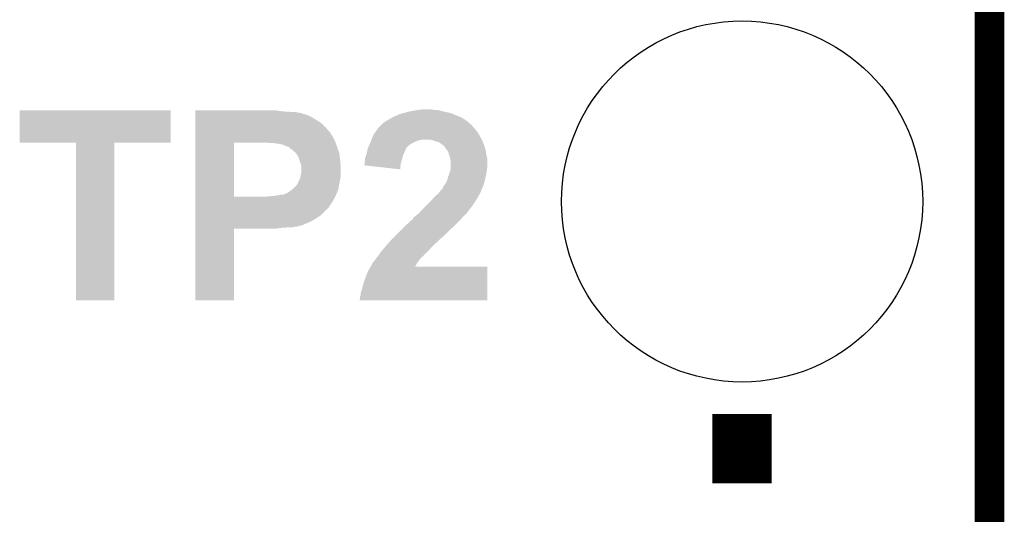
# Model space of a CAD drawing. Extents: x -0.05 to 0.95, y -0.15 to 2.1.
# Tile 21 of 28: x 0.75 to 0.95, y 1.04 to 1.14. Entities that reach past the tile are written whole.
import ezdxf

# ---------------------------------------------------------------- set-up
doc = ezdxf.new("R2010")
doc.units = 0
doc.layers.get('0').update_dxf_attribs({"linetype": 'CONTINUOUS'})
for name, color, linetype in [('ENOCEAN_5_CLICK_V101_GKO', 5, 'CONTINUOUS'), ('ENOCEAN_5_CLICK_V101_GTO', 14, 'CONTINUOUS'), ('ENOCEAN_5_CLICK_V101_GTS', 12, 'CONTINUOUS')]:
    doc.layers.add(name, color=color, linetype=linetype)

# ---------------------------------------------------------------- blocks, each defined once
blk = doc.blocks.new('ROUND_15')
blk.add_circle((0, 0), 0.0365)

msp = doc.modelspace()

# ---------------------------------------------------------------- linework, layer by layer
at = {"layer": 'ENOCEAN_5_CLICK_V101_GKO', "const_width": 0.006}
msp.add_lwpolyline([(0.95, -0.05), (0.95, 2.01)], dxfattribs=at)
at = {"layer": 'ENOCEAN_5_CLICK_V101_GTO', "const_width": 0.012}
msp.add_lwpolyline([(0.9, 1.043), (0.9, 1.057)], dxfattribs=at)
at = {"layer": 'ENOCEAN_5_CLICK_V101_GTO'}
for points in [[(0.754, 1.1119), (0.754, 1.1184), (0.7845, 1.1119), (0.7845, 1.1184)], [(0.754, 1.1184), (0.754, 1.1184), (0.7845, 1.1184), (0.754, 1.1184)], [(0.7895, 1.1182), (0.7895, 1.1184), (0.8073, 1.1182), (0.8057, 1.1184)], [(0.8328, 1.1182), (0.83393, 1.1184), (0.8396, 1.1182), (0.8389, 1.1184)], [(0.83393, 1.1184), (0.8345, 1.1185), (0.8389, 1.1184), (0.8383, 1.1185)], [(0.8345, 1.1185), (0.8354, 1.1186), (0.8378, 1.1185), (0.8372, 1.1186)], [(0.7895, 1.1181), (0.7895, 1.1182), (0.8088, 1.1181), (0.8073, 1.1182)], [(0.7895, 1.118), (0.7895, 1.1181), (0.8102, 1.118), (0.8095, 1.1181)], [(0.7895, 1.1178), (0.7895, 1.118), (0.8112, 1.1178), (0.8102, 1.118)], [(0.7895, 1.1177), (0.7895, 1.1178), (0.8113, 1.1177), (0.8112, 1.1178)], [(0.7895, 1.1176), (0.7895, 1.1177), (0.8117, 1.1176), (0.8115, 1.1177)], [(0.7895, 1.1177), (0.7895, 1.1177), (0.8115, 1.1177), (0.8113, 1.1177)], [(0.7895, 1.1174), (0.7895, 1.1176), (0.8123, 1.1174), (0.8117, 1.1176)], [(0.7895, 1.117), (0.7895, 1.1174), (0.8131, 1.117), (0.8123, 1.1174)], [(0.7895, 1.1165), (0.7895, 1.117), (0.8139, 1.1165), (0.8131, 1.117)], [(0.7895, 1.1159), (0.7895, 1.1165), (0.8149, 1.1159), (0.8139, 1.1165)], [(0.828, 1.1162), (0.8286, 1.1166), (0.84446, 1.1162), (0.8439, 1.1166)], [(0.8286, 1.1166), (0.829, 1.1168), (0.8439, 1.1166), (0.84355, 1.1168)], [(0.829, 1.1168), (0.82933, 1.117), (0.84355, 1.1168), (0.8432, 1.117)], [(0.82933, 1.117), (0.8295, 1.1171), (0.8432, 1.117), (0.84297, 1.1171)], [(0.8295, 1.1171), (0.83, 1.1173), (0.84297, 1.1171), (0.8425, 1.1173)], [(0.83, 1.1173), (0.8306, 1.1176), (0.8425, 1.1173), (0.84175, 1.1176)], [(0.8306, 1.1176), (0.8313, 1.1178), (0.84175, 1.1176), (0.84125, 1.1178)], [(0.8313, 1.1178), (0.83167, 1.1179), (0.84125, 1.1178), (0.841, 1.1179)], [(0.83167, 1.1179), (0.8328, 1.1182), (0.841, 1.1179), (0.8396, 1.1182)], [(0.7895, 1.115), (0.7895, 1.1159), (0.8158, 1.115), (0.8149, 1.1159)], [(0.7895, 1.114), (0.7895, 1.115), (0.8167, 1.114), (0.8158, 1.115)], [(0.82579, 1.1139), (0.82636, 1.1147), (0.8466, 1.1139), (0.846, 1.1147)], [(0.82636, 1.1147), (0.8265, 1.1149), (0.846, 1.1147), (0.8458, 1.1149)], [(0.8265, 1.1149), (0.8268, 1.1152), (0.8458, 1.1149), (0.8455, 1.1152)], [(0.8268, 1.1152), (0.827, 1.1154), (0.8455, 1.1152), (0.8454, 1.1154)], [(0.827, 1.1154), (0.8271, 1.1155), (0.8454, 1.1154), (0.8453, 1.1155)], [(0.8271, 1.1155), (0.8276, 1.116), (0.8452, 1.1155), (0.8447, 1.116)], [(0.8271, 1.1155), (0.8271, 1.1155), (0.8453, 1.1155), (0.8452, 1.1155)], [(0.8277, 1.116), (0.8278, 1.1161), (0.8447, 1.116), (0.8446, 1.1161)], [(0.8278, 1.1161), (0.828, 1.1162), (0.8446, 1.1161), (0.84446, 1.1162)], [(0.7895, 1.1139), (0.7895, 1.114), (0.8168, 1.1139), (0.8167, 1.114)], [(0.7895, 1.1135), (0.7895, 1.1139), (0.817, 1.1135), (0.8168, 1.1139)], [(0.7895, 1.1129), (0.7895, 1.1135), (0.8174, 1.1129), (0.817, 1.1135)], [(0.7895, 1.1125), (0.7895, 1.1129), (0.8176, 1.1125), (0.8174, 1.1129)], [(0.7895, 1.112), (0.7895, 1.1125), (0.8178, 1.112), (0.8176, 1.1125)], [(0.82506, 1.1124), (0.8251, 1.1125), (0.8348, 1.1124), (0.8353, 1.1125)], [(0.8251, 1.1125), (0.82546, 1.1134), (0.84739, 1.1125), (0.8469, 1.1134)], [(0.82546, 1.1134), (0.8255, 1.1135), (0.8469, 1.1134), (0.84684, 1.1135)], [(0.8255, 1.1135), (0.82579, 1.1139), (0.84684, 1.1135), (0.8466, 1.1139)], [(0.8377, 1.1123), (0.837, 1.1125), (0.8475, 1.1123), (0.84739, 1.1125)], [(0.7654, 1.08), (0.7654, 1.1119), (0.7731, 1.08), (0.7731, 1.1119)], [(0.7654, 1.1119), (0.7654, 1.1119), (0.7731, 1.1119), (0.7845, 1.1119)], [(0.7895, 1.1119), (0.7895, 1.112), (0.81784, 1.1119), (0.8178, 1.112)], [(0.7895, 1.101), (0.7895, 1.1119), (0.7973, 1.101), (0.7973, 1.1119)], [(0.7895, 1.1119), (0.7895, 1.1119), (0.7973, 1.1119), (0.8031, 1.1119)], [(0.8046, 1.1118), (0.8041, 1.1119), (0.81787, 1.1118), (0.81784, 1.1119)], [(0.8059, 1.1117), (0.8053, 1.1118), (0.81791, 1.1117), (0.81787, 1.1118)], [(0.8065, 1.1116), (0.8063, 1.1117), (0.81795, 1.1116), (0.81791, 1.1117)], [(0.8072, 1.1115), (0.8066, 1.1116), (0.81798, 1.1115), (0.81795, 1.1116)], [(0.8078, 1.1112), (0.8072, 1.1115), (0.81809, 1.1112), (0.81798, 1.1115)], [(0.8084, 1.111), (0.8078, 1.1112), (0.81816, 1.111), (0.81809, 1.1112)], [(0.8085, 1.1109), (0.8084, 1.111), (0.8182, 1.1109), (0.81816, 1.111)], [(0.8088, 1.1106), (0.8085, 1.1109), (0.8183, 1.1106), (0.8182, 1.1109)], [(0.8092, 1.1104), (0.8088, 1.1106), (0.81837, 1.1104), (0.8183, 1.1106)], [(0.82421, 1.11), (0.82429, 1.1105), (0.8318, 1.11), (0.832, 1.1105)], [(0.82429, 1.1105), (0.8243, 1.1106), (0.832, 1.1105), (0.83205, 1.1106)], [(0.8243, 1.1106), (0.82443, 1.1109), (0.83205, 1.1106), (0.8322, 1.1109)], [(0.82443, 1.1109), (0.82451, 1.1111), (0.8322, 1.1109), (0.8324, 1.1111)], [(0.82451, 1.1111), (0.82473, 1.1116), (0.8324, 1.1111), (0.833, 1.1116)], [(0.82473, 1.1116), (0.8249, 1.112), (0.833, 1.1116), (0.8338, 1.112)], [(0.8249, 1.112), (0.82498, 1.1122), (0.8338, 1.112), (0.8342, 1.1122)], [(0.82498, 1.1122), (0.82506, 1.1124), (0.8342, 1.1122), (0.8348, 1.1124)], [(0.8389, 1.1119), (0.8377, 1.1123), (0.84765, 1.1119), (0.8475, 1.1123)], [(0.8392, 1.1116), (0.8389, 1.1119), (0.84777, 1.1116), (0.84765, 1.1119)], [(0.8396, 1.1114), (0.8392, 1.1116), (0.84785, 1.1114), (0.84777, 1.1116)], [(0.8397, 1.1112), (0.8396, 1.1114), (0.84792, 1.1112), (0.84785, 1.1114)], [(0.83993, 1.111), (0.8398, 1.1112), (0.848, 1.111), (0.84792, 1.1112)], [(0.8404, 1.1103), (0.83993, 1.111), (0.8482, 1.1103), (0.848, 1.111)], [(0.8094, 1.1101), (0.8092, 1.1104), (0.81847, 1.1101), (0.81837, 1.1104)], [(0.8096, 1.11), (0.8094, 1.1101), (0.8185, 1.11), (0.81847, 1.1101)], [(0.8097, 1.1099), (0.8096, 1.11), (0.81853, 1.1099), (0.8185, 1.11)], [(0.80986, 1.1097), (0.8097, 1.1099), (0.8186, 1.1097), (0.81853, 1.1099)], [(0.8101, 1.1094), (0.80986, 1.1097), (0.81864, 1.1094), (0.8186, 1.1097)], [(0.8104, 1.1088), (0.8101, 1.1094), (0.81872, 1.1088), (0.81864, 1.1094)], [(0.8106, 1.1082), (0.8104, 1.1088), (0.8188, 1.1082), (0.81872, 1.1088)], [(0.8238, 1.1087), (0.82403, 1.1094), (0.83132, 1.1087), (0.8315, 1.1094)], [(0.8238, 1.1086), (0.8238, 1.1087), (0.8313, 1.1086), (0.83132, 1.1087)], [(0.8238, 1.1082), (0.8238, 1.1086), (0.83118, 1.1082), (0.8313, 1.1086)], [(0.82403, 1.1094), (0.8242, 1.1099), (0.8315, 1.1094), (0.83175, 1.1099)], [(0.8242, 1.1099), (0.82421, 1.11), (0.83175, 1.1099), (0.8318, 1.11)], [(0.8406, 1.11), (0.8404, 1.1103), (0.84824, 1.11), (0.8482, 1.1103)], [(0.84077, 1.1095), (0.8406, 1.11), (0.8483, 1.1095), (0.84824, 1.11)], [(0.841, 1.1088), (0.84077, 1.1095), (0.84847, 1.1088), (0.8483, 1.1095)], [(0.84102, 1.1087), (0.841, 1.1088), (0.8485, 1.1087), (0.84847, 1.1088)], [(0.8411, 1.1082), (0.84102, 1.1087), (0.8485, 1.1082), (0.8485, 1.1087)], [(0.8108, 1.1076), (0.8106, 1.1082), (0.81884, 1.1076), (0.8188, 1.1082)], [(0.8109, 1.1071), (0.8108, 1.1076), (0.81887, 1.1071), (0.81884, 1.1076)], [(0.8109, 1.1066), (0.8109, 1.1071), (0.8189, 1.1066), (0.81887, 1.1071)], [(0.8109, 1.1058), (0.8109, 1.1066), (0.8189, 1.1058), (0.8189, 1.1066)], [(0.8236, 1.1073), (0.8237, 1.1075), (0.83097, 1.1073), (0.83099, 1.1075)], [(0.8309, 1.1065), (0.8236, 1.1073), (0.8309, 1.1065), (0.83097, 1.1073)], [(0.8237, 1.1078), (0.8238, 1.1082), (0.83106, 1.1078), (0.83118, 1.1082)], [(0.8237, 1.1076), (0.8237, 1.1078), (0.831, 1.1076), (0.83106, 1.1078)], [(0.8237, 1.1075), (0.8237, 1.1076), (0.83099, 1.1075), (0.831, 1.1076)], [(0.84104, 1.1063), (0.8411, 1.1065), (0.8484, 1.1063), (0.84843, 1.1065)], [(0.8411, 1.1069), (0.8411, 1.1082), (0.8485, 1.1069), (0.8485, 1.1082)], [(0.8411, 1.1065), (0.8411, 1.1069), (0.84843, 1.1065), (0.8485, 1.1069)], [(0.8105, 1.1043), (0.81058, 1.1045), (0.81876, 1.1043), (0.8188, 1.1045)], [(0.81058, 1.1045), (0.8107, 1.1048), (0.8188, 1.1045), (0.81884, 1.1048)], [(0.8107, 1.1048), (0.8108, 1.1053), (0.81884, 1.1048), (0.8189, 1.1053)], [(0.8108, 1.1053), (0.8109, 1.1058), (0.8189, 1.1053), (0.8189, 1.1058)], [(0.8404, 1.1043), (0.84051, 1.1047), (0.84801, 1.1043), (0.8481, 1.1047)], [(0.84051, 1.1047), (0.8406, 1.105), (0.8481, 1.1047), (0.84818, 1.105)], [(0.8406, 1.105), (0.84079, 1.1055), (0.84818, 1.105), (0.8483, 1.1055)], [(0.84079, 1.1055), (0.8409, 1.1058), (0.8483, 1.1055), (0.84834, 1.1058)], [(0.8409, 1.1058), (0.84104, 1.1063), (0.84834, 1.1058), (0.8484, 1.1063)], [(0.8085, 1.102), (0.80917, 1.1025), (0.8182, 1.102), (0.8184, 1.1025)], [(0.80917, 1.1025), (0.8093, 1.1026), (0.8184, 1.1025), (0.81842, 1.1026)], [(0.8093, 1.1026), (0.8101, 1.1034), (0.81842, 1.1026), (0.81856, 1.1034)], [(0.8101, 1.1035), (0.8102, 1.1036), (0.81858, 1.1035), (0.8186, 1.1036)], [(0.8101, 1.1034), (0.8101, 1.1035), (0.81856, 1.1034), (0.81858, 1.1035)], [(0.8102, 1.1036), (0.8103, 1.1039), (0.8186, 1.1036), (0.81867, 1.1039)], [(0.8103, 1.1039), (0.8105, 1.1043), (0.81867, 1.1039), (0.81876, 1.1043)], [(0.839, 1.1021), (0.8394, 1.1025), (0.84724, 1.1021), (0.8474, 1.1025)], [(0.8394, 1.1025), (0.83955, 1.1028), (0.8474, 1.1025), (0.8475, 1.1028)], [(0.83955, 1.1028), (0.8396, 1.1029), (0.8475, 1.1028), (0.8476, 1.1029)], [(0.8396, 1.103), (0.8398, 1.1033), (0.84763, 1.103), (0.84773, 1.1033)], [(0.8396, 1.1029), (0.8396, 1.103), (0.8476, 1.1029), (0.84763, 1.103)], [(0.8398, 1.1033), (0.8401, 1.1037), (0.84773, 1.1033), (0.84787, 1.1037)], [(0.8401, 1.1037), (0.84015, 1.1038), (0.84787, 1.1037), (0.8479, 1.1038)], [(0.84015, 1.1038), (0.8404, 1.1043), (0.8479, 1.1038), (0.84801, 1.1043)], [(0.7895, 1.1006), (0.7895, 1.101), (0.8176, 1.1006), (0.81778, 1.101)], [(0.7895, 1.101), (0.7895, 1.101), (0.804, 1.101), (0.7973, 1.101)], [(0.7895, 1.1005), (0.7895, 1.1006), (0.8175, 1.1005), (0.8176, 1.1006)], [(0.7895, 1.1002), (0.7895, 1.1005), (0.8174, 1.1002), (0.8175, 1.1005)], [(0.804, 1.101), (0.806, 1.1012), (0.81778, 1.101), (0.81787, 1.1012)], [(0.806, 1.1012), (0.8069, 1.1014), (0.81787, 1.1012), (0.81796, 1.1014)], [(0.8073, 1.1014), (0.8076, 1.1015), (0.81796, 1.1014), (0.818, 1.1015)], [(0.8076, 1.1015), (0.8077, 1.1016), (0.818, 1.1015), (0.81804, 1.1016)], [(0.8079, 1.1016), (0.8085, 1.102), (0.81804, 1.1016), (0.8182, 1.102)], [(0.8371, 1.1001), (0.83765, 1.1007), (0.84613, 1.1001), (0.8465, 1.1007)], [(0.83765, 1.1007), (0.8381, 1.1012), (0.8465, 1.1007), (0.84679, 1.1012)], [(0.8381, 1.1012), (0.83835, 1.1014), (0.84679, 1.1012), (0.8469, 1.1014)], [(0.83835, 1.1014), (0.8386, 1.1016), (0.8469, 1.1014), (0.847, 1.1016)], [(0.8386, 1.1016), (0.83892, 1.102), (0.847, 1.1016), (0.8472, 1.102)], [(0.83892, 1.102), (0.839, 1.1021), (0.8472, 1.102), (0.84724, 1.1021)], [(0.7895, 1.0998), (0.7895, 1.1002), (0.8171, 1.0998), (0.8174, 1.1002)], [(0.7895, 1.0986), (0.7895, 1.0998), (0.8163, 1.0986), (0.8171, 1.0998)], [(0.7895, 1.0974), (0.7895, 1.0986), (0.8151, 1.0974), (0.8163, 1.0986)], [(0.8351, 1.0981), (0.836, 1.099), (0.84468, 1.0981), (0.8454, 1.099)], [(0.836, 1.099), (0.8369, 1.0999), (0.8454, 1.099), (0.846, 1.0999)], [(0.8369, 1.0999), (0.8371, 1.1001), (0.846, 1.0999), (0.84613, 1.1001)], [(0.7895, 1.0968), (0.7895, 1.0974), (0.8143, 1.0968), (0.8151, 1.0974)], [(0.7895, 1.0966), (0.7895, 1.0968), (0.814, 1.0966), (0.8142, 1.0968)], [(0.7895, 1.0968), (0.7895, 1.0968), (0.8142, 1.0968), (0.8143, 1.0968)], [(0.7895, 1.0964), (0.7895, 1.0966), (0.8136, 1.0964), (0.814, 1.0966)], [(0.83306, 1.0961), (0.8335, 1.0965), (0.8429, 1.0961), (0.84324, 1.0965)], [(0.8335, 1.0966), (0.8337, 1.0968), (0.84333, 1.0966), (0.8435, 1.0968)], [(0.8335, 1.0965), (0.8335, 1.0966), (0.84324, 1.0965), (0.84333, 1.0966)], [(0.8337, 1.0968), (0.8339, 1.097), (0.8435, 1.0968), (0.8437, 1.097)], [(0.8339, 1.097), (0.8347, 1.0976), (0.8437, 1.097), (0.8443, 1.0976)], [(0.8347, 1.0976), (0.83478, 1.0977), (0.8443, 1.0976), (0.8444, 1.0977)], [(0.83478, 1.0977), (0.83502, 1.098), (0.8444, 1.0977), (0.8446, 1.098)], [(0.83502, 1.098), (0.8351, 1.0981), (0.8446, 1.098), (0.84468, 1.0981)], [(0.7895, 1.0961), (0.7895, 1.0964), (0.8131, 1.0961), (0.8136, 1.0964)], [(0.7895, 1.0958), (0.7895, 1.0961), (0.8125, 1.0958), (0.8131, 1.0961)], [(0.7895, 1.0952), (0.7895, 1.0958), (0.8111, 1.0952), (0.8125, 1.0958)], [(0.7895, 1.095), (0.7895, 1.0952), (0.8103, 1.095), (0.8111, 1.0952)], [(0.7895, 1.0949), (0.7895, 1.095), (0.8101, 1.0949), (0.8102, 1.095)], [(0.7895, 1.095), (0.7895, 1.095), (0.8102, 1.095), (0.8103, 1.095)], [(0.7895, 1.0948), (0.7895, 1.0949), (0.8092, 1.0948), (0.8096, 1.0949)], [(0.7895, 1.0947), (0.7895, 1.0948), (0.8078, 1.0947), (0.8083, 1.0948)], [(0.7895, 1.0945), (0.7895, 1.0947), (0.8058, 1.0945), (0.8072, 1.0947)], [(0.7895, 1.0945), (0.7895, 1.0945), (0.7973, 1.0945), (0.8058, 1.0945)], [(0.8312, 1.0943), (0.8321, 1.0952), (0.841, 1.0943), (0.842, 1.0952)], [(0.8321, 1.0952), (0.8324, 1.0955), (0.842, 1.0952), (0.8423, 1.0955)], [(0.8324, 1.0955), (0.83306, 1.0961), (0.8423, 1.0955), (0.8429, 1.0961)], [(0.7895, 1.08), (0.7895, 1.0945), (0.7973, 1.08), (0.7973, 1.0945)], [(0.8289, 1.092), (0.8295, 1.0926), (0.8386, 1.092), (0.8392, 1.0926)], [(0.8295, 1.0926), (0.8297, 1.0928), (0.8392, 1.0926), (0.8395, 1.0928)], [(0.8297, 1.0928), (0.8299, 1.093), (0.8395, 1.0928), (0.8396, 1.093)], [(0.8299, 1.093), (0.8312, 1.0943), (0.8397, 1.093), (0.841, 1.0943)], [(0.8299, 1.093), (0.8299, 1.093), (0.8396, 1.093), (0.8397, 1.093)], [(0.8275, 1.0904), (0.82776, 1.0907), (0.83694, 1.0904), (0.8372, 1.0907)], [(0.82776, 1.0907), (0.8281, 1.0911), (0.8372, 1.0907), (0.8376, 1.0911)], [(0.8281, 1.0911), (0.82836, 1.0914), (0.8376, 1.0911), (0.8379, 1.0914)], [(0.82836, 1.0914), (0.8288, 1.0919), (0.8379, 1.0914), (0.83848, 1.0919)], [(0.8288, 1.0919), (0.8289, 1.092), (0.83848, 1.0919), (0.8386, 1.092)], [(0.82597, 1.0884), (0.8262, 1.0887), (0.835, 1.0884), (0.8352, 1.0887)], [(0.8262, 1.0887), (0.82628, 1.0888), (0.8352, 1.0887), (0.8353, 1.0888)], [(0.82628, 1.0888), (0.82644, 1.089), (0.8354, 1.0888), (0.8356, 1.089)], [(0.82628, 1.0888), (0.82628, 1.0888), (0.8353, 1.0888), (0.8354, 1.0888)], [(0.82644, 1.089), (0.8266, 1.0892), (0.8356, 1.089), (0.83573, 1.0892)], [(0.8266, 1.0892), (0.82667, 1.0893), (0.83573, 1.0892), (0.8358, 1.0893)], [(0.82667, 1.0893), (0.827, 1.0898), (0.8358, 1.0893), (0.83638, 1.0898)], [(0.827, 1.0898), (0.82708, 1.0899), (0.83638, 1.0898), (0.8365, 1.0899)], [(0.82708, 1.0899), (0.8275, 1.0904), (0.8365, 1.0899), (0.83694, 1.0904)], [(0.8245, 1.0861), (0.82491, 1.0868), (0.8485, 1.0861), (0.8485, 1.0868)], [(0.82491, 1.0868), (0.8252, 1.0873), (0.8339, 1.0868), (0.83419, 1.0873)], [(0.82491, 1.0868), (0.82491, 1.0868), (0.8485, 1.0868), (0.8339, 1.0868)], [(0.8252, 1.0874), (0.8253, 1.0875), (0.83424, 1.0874), (0.8343, 1.0875)], [(0.8252, 1.0873), (0.8252, 1.0874), (0.83419, 1.0873), (0.83424, 1.0874)], [(0.8253, 1.0875), (0.8254, 1.0877), (0.8343, 1.0875), (0.83444, 1.0877)], [(0.8254, 1.0877), (0.8256, 1.0879), (0.83444, 1.0877), (0.83459, 1.0879)], [(0.8256, 1.0879), (0.82583, 1.0882), (0.83459, 1.0879), (0.8348, 1.0882)], [(0.82583, 1.0882), (0.82597, 1.0884), (0.8348, 1.0882), (0.835, 1.0884)], [(0.8235, 1.0835), (0.8239, 1.0847), (0.8485, 1.0835), (0.8485, 1.0847)], [(0.8239, 1.0847), (0.8245, 1.0861), (0.8485, 1.0847), (0.8485, 1.0861)], [(0.8232, 1.0824), (0.8235, 1.0835), (0.8485, 1.0824), (0.8485, 1.0835)], [(0.8228, 1.0807), (0.8229, 1.081), (0.8485, 1.0807), (0.8485, 1.081)], [(0.8228, 1.0804), (0.8228, 1.0807), (0.8485, 1.0804), (0.8485, 1.0807)], [(0.8229, 1.0814), (0.8232, 1.0824), (0.8485, 1.0814), (0.8485, 1.0824)], [(0.8229, 1.081), (0.8229, 1.0814), (0.8485, 1.081), (0.8485, 1.0814)], [(0.8227, 1.0802), (0.8228, 1.0804), (0.8485, 1.0802), (0.8485, 1.0804)], [(0.8227, 1.08), (0.8227, 1.0802), (0.8485, 1.08), (0.8485, 1.0802)]]:
    msp.add_solid(points, dxfattribs=at)

# ---------------------------------------------------------------- block references
at = {"layer": 'ENOCEAN_5_CLICK_V101_GTS'}
msp.add_blockref('ROUND_15', (0.9, 1.1), dxfattribs=at)

doc.saveas('drawing.dxf')
